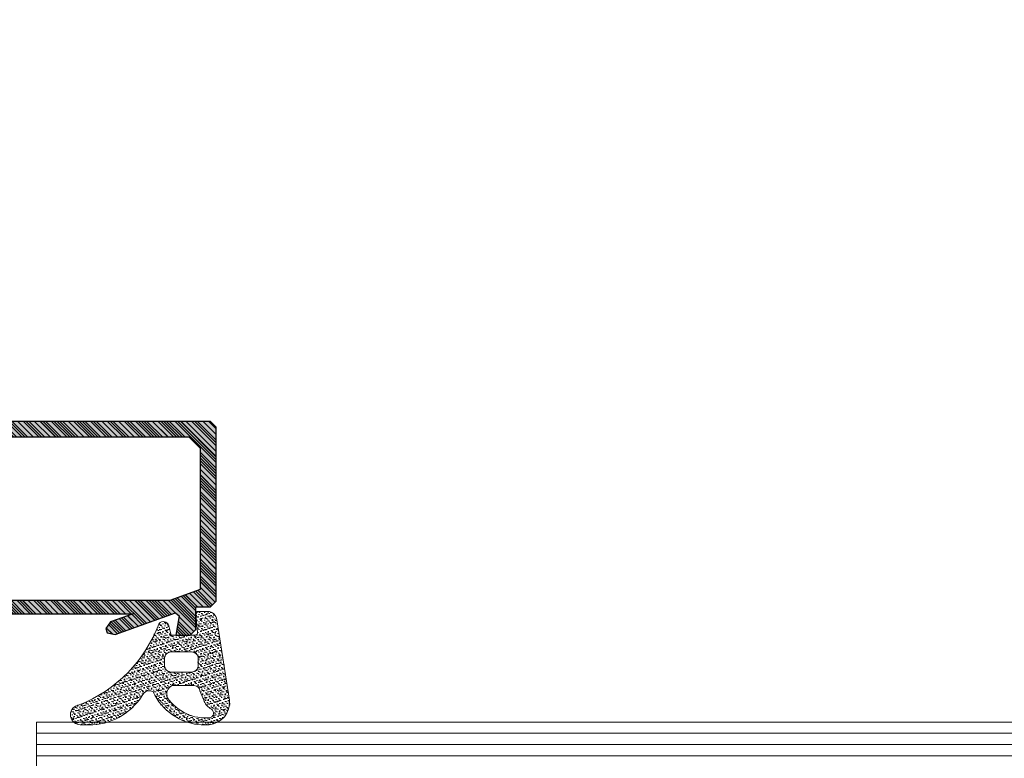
# Model space of a CAD drawing. Header units: inches. Extents: x 44881 to 156022, y 58140 to 83978.
# Tile 56 of 256: x 95561 to 95649, y 72495 to 72560. Entities that reach past the tile are written whole.
import ezdxf
from ezdxf import colors
from ezdxf.entities.mleader import LeaderData, LeaderLine
from ezdxf.math import Vec2, Vec3

# ---------------------------------------------------------------- set-up
doc = ezdxf.new("R2010")
doc.units = ezdxf.units.IN
doc.linetypes.add('ACAD_ISO02W100', pattern=[15, 12, -3])
for name, color, linetype, lineweight in [('!_A_03_ČIARKOVANÁ', 41, 'ACAD_ISO02W100', 13), ('_MB_kreskowanie_profile_0.09', 7, 'Continuous', 9), ('_MB_kreskowanie_profile_0.09 @ 1', 7, 'Continuous', 9), ('_MB_kreskowanie_profile_0.09 @ 1.5', 7, 'Continuous', 9), ('_MB_kreskowanie_profile_0.09 @ 10', 7, 'Continuous', 9), ('_MB_kreskowanie_profile_0.09 @ 100', 7, 'Continuous', 9), ('_MB_kreskowanie_profile_0.09 @ 2', 7, 'Continuous', 9), ('_MB_kreskowanie_profile_0.09 @ 2.5', 7, 'Continuous', 9), ('_MB_kreskowanie_profile_0.09 @ 20', 7, 'Continuous', 9), ('_MB_kreskowanie_profile_0.09 @ 25', 7, 'Continuous', 9), ('_MB_kreskowanie_profile_0.09 @ 4', 7, 'Continuous', 9), ('_MB_kreskowanie_profile_0.09 @ 5', 7, 'Continuous', 9), ('_MB_kreskowanie_profile_0.09 @ 50', 7, 'Continuous', 9), ('_MB_kreskowanie_profile_0.09 @ 8', 7, 'Continuous', 9), ('_MB_kreskowanie_szklo_0.09', 157, 'Continuous', 9), ('_MB_kreskowanie_uszczelki_0.09', 252, 'Continuous', 9), ('_MB_kreskowanie_uszczelki_0.09 @ 1', 252, 'Continuous', 9), ('_MB_kreskowanie_uszczelki_0.09 @ 1.5', 252, 'Continuous', 9), ('_MB_kreskowanie_uszczelki_0.09 @ 10', 252, 'Continuous', 9), ('_MB_kreskowanie_uszczelki_0.09 @ 100', 252, 'Continuous', 9), ('_MB_kreskowanie_uszczelki_0.09 @ 2', 252, 'Continuous', 9), ('_MB_kreskowanie_uszczelki_0.09 @ 2.5', 252, 'Continuous', 9), ('_MB_kreskowanie_uszczelki_0.09 @ 20', 252, 'Continuous', 9), ('_MB_kreskowanie_uszczelki_0.09 @ 25', 252, 'Continuous', 9), ('_MB_kreskowanie_uszczelki_0.09 @ 4', 252, 'Continuous', 9), ('_MB_kreskowanie_uszczelki_0.09 @ 5', 252, 'Continuous', 9), ('_MB_kreskowanie_uszczelki_0.09 @ 50', 252, 'Continuous', 9), ('_MB_kreskowanie_uszczelki_0.09 @ 8', 252, 'Continuous', 9), ('_MB_profile_0.25', 7, 'Continuous', 25), ('_MB_solid', 7, 'Continuous', 0), ('_MB_szklo_0.15', 142, 'Continuous', 15), ('_MB_uszczelki_0.15', 140, 'Continuous', 15)]:
    doc.layers.add(name, color=color, linetype=linetype, lineweight=lineweight)
doc.layers.add('_MB_pomocnicze_niedrukowane', color=220, linetype='Continuous', lineweight=0, plot=False)
doc.styles.add('_MB_Calibri_Light_2.5', font='calibril.ttf', dxfattribs={"height": 2.5})
pattern_1 = [(315, (0, 0), (0.505139, 0.16838), [0, -0.47625])]
pattern_2 = [(315, (0, 0), (2.5257, 0.8419), [0, -2.38125])]
pattern_3 = [(315, (0, 0), (1.26285, 0.42095), [0, -1.190625])]
pattern_4 = [(315, (0, 0), (5.0514, 1.6838), [0, -4.7625])]
pattern_5 = [(315, (0, 0), (12.6285, 4.2095), [0, -11.9062])]
pattern_6 = [(315, (0, 0), (25.257, 8.42), [0, -23.812])]
pattern_7 = [(315, (0, 0), (1.01028, 0.33676), [0, -0.9525])]
pattern_8 = [(315, (0, 0), (2.02056, 0.67352), [0, -1.905])]
pattern_9 = [(315, (0, 0), (6.3142, 2.1047), [0, -5.9531])]
pattern_10 = [(315, (0, 0), (0.3788546, 0.126285), [0, -0.3571875])]
pattern_11 = [(315, (0, 0), (0.631424, 0.210475), [0, -0.595312])]

# ---------------------------------------------------------------- blocks, each defined once
blk = doc.blocks.new('*U1413')
at = {"layer": '_MB_kreskowanie_uszczelki_0.09 @ 1'}
h = blk.add_hatch(dxfattribs=at)
h.set_pattern_fill('DOTS', color=256, scale=0.15, angle=315, style=0)
h.paths.add_polyline_path([(3.648, 1.351, 0.395486), (2.85, 2.1), (2, 2.1, 0.440011), (1.801, 1.883), (1.946, 0.217, -0.440011), (1.747, 0), (-0.4, 0), (-0.622, 0.829, 0.603504), (-1.485, 1.025, -0.212642), (-8.609, -6.226, 0.868673), (-8.622, -7.963, 0.028616), (-8.151, -8), (-7.387, -8, 0.250807), (-2.846, -5.163, -0.380275), (-2.018, -5.055, 0.271533), (2.257, -8), (2.969, -8, 0.407657), (4.786, -5.792)])
h.paths.add_polyline_path([(1.4, -3.3), (-0.4, -3.3, -0.414214), (-1, -2.7), (-1, -2.1, -0.414214), (-0.4, -1.5), (1.4, -1.5, -0.414214), (2, -2.1), (2, -2.7, -0.414214)], flags=16)
h.paths.add_polyline_path([(2.152, -4.968), (2.49, -5.791, 0.161261), (3.076, -6.525, -0.66952), (3.109, -7.347, -0.282507), (-0.75, -5.551, -0.391889), (-0.329, -4.5), (1.653, -4.5, -0.395486)], flags=16)
at = {"layer": '_MB_kreskowanie_uszczelki_0.09 @ 1.5'}
h = blk.add_hatch(dxfattribs=at)
h.set_pattern_fill('DOTS', color=256, scale=0.15, angle=315, style=0)
h.set_pattern_definition(pattern_10)
h.paths.add_polyline_path([(3.648, 1.351, 0.395486), (2.85, 2.1), (2, 2.1, 0.440011), (1.801, 1.883), (1.946, 0.217, -0.440011), (1.747, 0), (-0.4, 0), (-0.622, 0.829, 0.603504), (-1.485, 1.025, -0.212642), (-8.609, -6.226, 0.868673), (-8.622, -7.963, 0.028616), (-8.151, -8), (-7.387, -8, 0.250807), (-2.846, -5.163, -0.380275), (-2.018, -5.055, 0.271533), (2.257, -8), (2.969, -8, 0.407657), (4.786, -5.792)])
h.paths.add_polyline_path([(1.4, -3.3), (-0.4, -3.3, -0.414214), (-1, -2.7), (-1, -2.1, -0.414214), (-0.4, -1.5), (1.4, -1.5, -0.414214), (2, -2.1), (2, -2.7, -0.414214)], flags=16)
h.paths.add_polyline_path([(2.152, -4.968), (2.49, -5.791, 0.161261), (3.076, -6.525, -0.66952), (3.109, -7.347, -0.282507), (-0.75, -5.551, -0.391889), (-0.329, -4.5), (1.653, -4.5, -0.395486)], flags=16)
at = {"layer": '_MB_kreskowanie_uszczelki_0.09 @ 10'}
h = blk.add_hatch(dxfattribs=at)
h.set_pattern_fill('DOTS', color=256, scale=0.15, angle=315, style=0)
h.set_pattern_definition(pattern_2)
h.paths.add_polyline_path([(3.648, 1.351, 0.395486), (2.85, 2.1), (2, 2.1, 0.440011), (1.801, 1.883), (1.946, 0.217, -0.440011), (1.747, 0), (-0.4, 0), (-0.622, 0.829, 0.603504), (-1.485, 1.025, -0.212642), (-8.609, -6.226, 0.868673), (-8.622, -7.963, 0.028616), (-8.151, -8), (-7.387, -8, 0.250807), (-2.846, -5.163, -0.380275), (-2.018, -5.055, 0.271533), (2.257, -8), (2.969, -8, 0.407657), (4.786, -5.792)])
h.paths.add_polyline_path([(1.4, -3.3), (-0.4, -3.3, -0.414214), (-1, -2.7), (-1, -2.1, -0.414214), (-0.4, -1.5), (1.4, -1.5, -0.414214), (2, -2.1), (2, -2.7, -0.414214)], flags=16)
h.paths.add_polyline_path([(2.152, -4.968), (2.49, -5.791, 0.161261), (3.076, -6.525, -0.66952), (3.109, -7.347, -0.282507), (-0.75, -5.551, -0.391889), (-0.329, -4.5), (1.653, -4.5, -0.395486)], flags=16)
at = {"layer": '_MB_kreskowanie_uszczelki_0.09 @ 100'}
h = blk.add_hatch(dxfattribs=at)
h.set_pattern_fill('DOTS', color=256, scale=0.15, angle=315, style=0)
h.set_pattern_definition(pattern_6)
h.paths.add_polyline_path([(3.648, 1.351, 0.395486), (2.85, 2.1), (2, 2.1, 0.440011), (1.801, 1.883), (1.946, 0.217, -0.440011), (1.747, 0), (-0.4, 0), (-0.622, 0.829, 0.603504), (-1.485, 1.025, -0.212642), (-8.609, -6.226, 0.868673), (-8.622, -7.963, 0.028616), (-8.151, -8), (-7.387, -8, 0.250807), (-2.846, -5.163, -0.380275), (-2.018, -5.055, 0.271533), (2.257, -8), (2.969, -8, 0.407657), (4.786, -5.792)])
h.paths.add_polyline_path([(1.4, -3.3), (-0.4, -3.3, -0.414214), (-1, -2.7), (-1, -2.1, -0.414214), (-0.4, -1.5), (1.4, -1.5, -0.414214), (2, -2.1), (2, -2.7, -0.414214)], flags=16)
h.paths.add_polyline_path([(2.152, -4.968), (2.49, -5.791, 0.161261), (3.076, -6.525, -0.66952), (3.109, -7.347, -0.282507), (-0.75, -5.551, -0.391889), (-0.329, -4.5), (1.653, -4.5, -0.395486)], flags=16)
at = {"layer": '_MB_kreskowanie_uszczelki_0.09 @ 2'}
h = blk.add_hatch(dxfattribs=at)
h.set_pattern_fill('DOTS', color=256, scale=0.15, angle=315, style=0)
h.set_pattern_definition(pattern_1)
h.paths.add_polyline_path([(3.648, 1.351, 0.395486), (2.85, 2.1), (2, 2.1, 0.440011), (1.801, 1.883), (1.946, 0.217, -0.440011), (1.747, 0), (-0.4, 0), (-0.622, 0.829, 0.603504), (-1.485, 1.025, -0.212642), (-8.609, -6.226, 0.868673), (-8.622, -7.963, 0.028616), (-8.151, -8), (-7.387, -8, 0.250807), (-2.846, -5.163, -0.380275), (-2.018, -5.055, 0.271533), (2.257, -8), (2.969, -8, 0.407657), (4.786, -5.792)])
h.paths.add_polyline_path([(1.4, -3.3), (-0.4, -3.3, -0.414214), (-1, -2.7), (-1, -2.1, -0.414214), (-0.4, -1.5), (1.4, -1.5, -0.414214), (2, -2.1), (2, -2.7, -0.414214)], flags=16)
h.paths.add_polyline_path([(2.152, -4.968), (2.49, -5.791, 0.161261), (3.076, -6.525, -0.66952), (3.109, -7.347, -0.282507), (-0.75, -5.551, -0.391889), (-0.329, -4.5), (1.653, -4.5, -0.395486)], flags=16)
at = {"layer": '_MB_kreskowanie_uszczelki_0.09 @ 2.5'}
h = blk.add_hatch(dxfattribs=at)
h.set_pattern_fill('DOTS', color=256, scale=0.15, angle=315, style=0)
h.set_pattern_definition(pattern_11)
h.paths.add_polyline_path([(3.648, 1.351, 0.395486), (2.85, 2.1), (2, 2.1, 0.440011), (1.801, 1.883), (1.946, 0.217, -0.440011), (1.747, 0), (-0.4, 0), (-0.622, 0.829, 0.603504), (-1.485, 1.025, -0.212642), (-8.609, -6.226, 0.868673), (-8.622, -7.963, 0.028616), (-8.151, -8), (-7.387, -8, 0.250807), (-2.846, -5.163, -0.380275), (-2.018, -5.055, 0.271533), (2.257, -8), (2.969, -8, 0.407657), (4.786, -5.792)])
h.paths.add_polyline_path([(1.4, -3.3), (-0.4, -3.3, -0.414214), (-1, -2.7), (-1, -2.1, -0.414214), (-0.4, -1.5), (1.4, -1.5, -0.414214), (2, -2.1), (2, -2.7, -0.414214)], flags=16)
h.paths.add_polyline_path([(2.152, -4.968), (2.49, -5.791, 0.161261), (3.076, -6.525, -0.66952), (3.109, -7.347, -0.282507), (-0.75, -5.551, -0.391889), (-0.329, -4.5), (1.653, -4.5, -0.395486)], flags=16)
at = {"layer": '_MB_kreskowanie_uszczelki_0.09 @ 20'}
h = blk.add_hatch(dxfattribs=at)
h.set_pattern_fill('DOTS', color=256, scale=0.15, angle=315, style=0)
h.set_pattern_definition(pattern_4)
h.paths.add_polyline_path([(3.648, 1.351, 0.395486), (2.85, 2.1), (2, 2.1, 0.440011), (1.801, 1.883), (1.946, 0.217, -0.440011), (1.747, 0), (-0.4, 0), (-0.622, 0.829, 0.603504), (-1.485, 1.025, -0.212642), (-8.609, -6.226, 0.868673), (-8.622, -7.963, 0.028616), (-8.151, -8), (-7.387, -8, 0.250807), (-2.846, -5.163, -0.380275), (-2.018, -5.055, 0.271533), (2.257, -8), (2.969, -8, 0.407657), (4.786, -5.792)])
h.paths.add_polyline_path([(1.4, -3.3), (-0.4, -3.3, -0.414214), (-1, -2.7), (-1, -2.1, -0.414214), (-0.4, -1.5), (1.4, -1.5, -0.414214), (2, -2.1), (2, -2.7, -0.414214)], flags=16)
h.paths.add_polyline_path([(2.152, -4.968), (2.49, -5.791, 0.161261), (3.076, -6.525, -0.66952), (3.109, -7.347, -0.282507), (-0.75, -5.551, -0.391889), (-0.329, -4.5), (1.653, -4.5, -0.395486)], flags=16)
at = {"layer": '_MB_kreskowanie_uszczelki_0.09 @ 25'}
h = blk.add_hatch(dxfattribs=at)
h.set_pattern_fill('DOTS', color=256, scale=0.15, angle=315, style=0)
h.set_pattern_definition(pattern_9)
h.paths.add_polyline_path([(3.648, 1.351, 0.395486), (2.85, 2.1), (2, 2.1, 0.440011), (1.801, 1.883), (1.946, 0.217, -0.440011), (1.747, 0), (-0.4, 0), (-0.622, 0.829, 0.603504), (-1.485, 1.025, -0.212642), (-8.609, -6.226, 0.868673), (-8.622, -7.963, 0.028616), (-8.151, -8), (-7.387, -8, 0.250807), (-2.846, -5.163, -0.380275), (-2.018, -5.055, 0.271533), (2.257, -8), (2.969, -8, 0.407657), (4.786, -5.792)])
h.paths.add_polyline_path([(1.4, -3.3), (-0.4, -3.3, -0.414214), (-1, -2.7), (-1, -2.1, -0.414214), (-0.4, -1.5), (1.4, -1.5, -0.414214), (2, -2.1), (2, -2.7, -0.414214)], flags=16)
h.paths.add_polyline_path([(2.152, -4.968), (2.49, -5.791, 0.161261), (3.076, -6.525, -0.66952), (3.109, -7.347, -0.282507), (-0.75, -5.551, -0.391889), (-0.329, -4.5), (1.653, -4.5, -0.395486)], flags=16)
at = {"layer": '_MB_kreskowanie_uszczelki_0.09 @ 4'}
h = blk.add_hatch(dxfattribs=at)
h.set_pattern_fill('DOTS', color=256, scale=0.15, angle=315, style=0)
h.set_pattern_definition(pattern_7)
h.paths.add_polyline_path([(3.648, 1.351, 0.395486), (2.85, 2.1), (2, 2.1, 0.440011), (1.801, 1.883), (1.946, 0.217, -0.440011), (1.747, 0), (-0.4, 0), (-0.622, 0.829, 0.603504), (-1.485, 1.025, -0.212642), (-8.609, -6.226, 0.868673), (-8.622, -7.963, 0.028616), (-8.151, -8), (-7.387, -8, 0.250807), (-2.846, -5.163, -0.380275), (-2.018, -5.055, 0.271533), (2.257, -8), (2.969, -8, 0.407657), (4.786, -5.792)])
h.paths.add_polyline_path([(1.4, -3.3), (-0.4, -3.3, -0.414214), (-1, -2.7), (-1, -2.1, -0.414214), (-0.4, -1.5), (1.4, -1.5, -0.414214), (2, -2.1), (2, -2.7, -0.414214)], flags=16)
h.paths.add_polyline_path([(2.152, -4.968), (2.49, -5.791, 0.161261), (3.076, -6.525, -0.66952), (3.109, -7.347, -0.282507), (-0.75, -5.551, -0.391889), (-0.329, -4.5), (1.653, -4.5, -0.395486)], flags=16)
at = {"layer": '_MB_kreskowanie_uszczelki_0.09 @ 5'}
h = blk.add_hatch(dxfattribs=at)
h.set_pattern_fill('DOTS', color=256, scale=0.15, angle=315, style=0)
h.set_pattern_definition(pattern_3)
h.paths.add_polyline_path([(3.648, 1.351, 0.395486), (2.85, 2.1), (2, 2.1, 0.440011), (1.801, 1.883), (1.946, 0.217, -0.440011), (1.747, 0), (-0.4, 0), (-0.622, 0.829, 0.603504), (-1.485, 1.025, -0.212642), (-8.609, -6.226, 0.868673), (-8.622, -7.963, 0.028616), (-8.151, -8), (-7.387, -8, 0.250807), (-2.846, -5.163, -0.380275), (-2.018, -5.055, 0.271533), (2.257, -8), (2.969, -8, 0.407657), (4.786, -5.792)])
h.paths.add_polyline_path([(1.4, -3.3), (-0.4, -3.3, -0.414214), (-1, -2.7), (-1, -2.1, -0.414214), (-0.4, -1.5), (1.4, -1.5, -0.414214), (2, -2.1), (2, -2.7, -0.414214)], flags=16)
h.paths.add_polyline_path([(2.152, -4.968), (2.49, -5.791, 0.161261), (3.076, -6.525, -0.66952), (3.109, -7.347, -0.282507), (-0.75, -5.551, -0.391889), (-0.329, -4.5), (1.653, -4.5, -0.395486)], flags=16)
at = {"layer": '_MB_kreskowanie_uszczelki_0.09 @ 50'}
h = blk.add_hatch(dxfattribs=at)
h.set_pattern_fill('DOTS', color=256, scale=0.15, angle=315, style=0)
h.set_pattern_definition(pattern_5)
h.paths.add_polyline_path([(3.648, 1.351, 0.395486), (2.85, 2.1), (2, 2.1, 0.440011), (1.801, 1.883), (1.946, 0.217, -0.440011), (1.747, 0), (-0.4, 0), (-0.622, 0.829, 0.603504), (-1.485, 1.025, -0.212642), (-8.609, -6.226, 0.868673), (-8.622, -7.963, 0.028616), (-8.151, -8), (-7.387, -8, 0.250807), (-2.846, -5.163, -0.380275), (-2.018, -5.055, 0.271533), (2.257, -8), (2.969, -8, 0.407657), (4.786, -5.792)])
h.paths.add_polyline_path([(1.4, -3.3), (-0.4, -3.3, -0.414214), (-1, -2.7), (-1, -2.1, -0.414214), (-0.4, -1.5), (1.4, -1.5, -0.414214), (2, -2.1), (2, -2.7, -0.414214)], flags=16)
h.paths.add_polyline_path([(2.152, -4.968), (2.49, -5.791, 0.161261), (3.076, -6.525, -0.66952), (3.109, -7.347, -0.282507), (-0.75, -5.551, -0.391889), (-0.329, -4.5), (1.653, -4.5, -0.395486)], flags=16)
at = {"layer": '_MB_kreskowanie_uszczelki_0.09 @ 8'}
h = blk.add_hatch(dxfattribs=at)
h.set_pattern_fill('DOTS', color=256, scale=0.15, angle=315, style=0)
h.set_pattern_definition(pattern_8)
h.paths.add_polyline_path([(3.648, 1.351, 0.395486), (2.85, 2.1), (2, 2.1, 0.440011), (1.801, 1.883), (1.946, 0.217, -0.440011), (1.747, 0), (-0.4, 0), (-0.622, 0.829, 0.603504), (-1.485, 1.025, -0.212642), (-8.609, -6.226, 0.868673), (-8.622, -7.963, 0.028616), (-8.151, -8), (-7.387, -8, 0.250807), (-2.846, -5.163, -0.380275), (-2.018, -5.055, 0.271533), (2.257, -8), (2.969, -8, 0.407657), (4.786, -5.792)])
h.paths.add_polyline_path([(1.4, -3.3), (-0.4, -3.3, -0.414214), (-1, -2.7), (-1, -2.1, -0.414214), (-0.4, -1.5), (1.4, -1.5, -0.414214), (2, -2.1), (2, -2.7, -0.414214)], flags=16)
h.paths.add_polyline_path([(2.152, -4.968), (2.49, -5.791, 0.161261), (3.076, -6.525, -0.66952), (3.109, -7.347, -0.282507), (-0.75, -5.551, -0.391889), (-0.329, -4.5), (1.653, -4.5, -0.395486)], flags=16)
blk = doc.blocks.new('-120542_8mm')
at = {"layer": '_MB_uszczelki_0.15'}
blk.add_lwpolyline([(1.747, 0), (-0.4, 0), (-0.622, 0.829, 0.603504), (-1.485, 1.025, -0.212642), (-8.609, -6.226, 0.868673), (-8.622, -7.963, 0.028616), (-8.151, -8), (-7.387, -8, 0.250807), (-2.846, -5.163), (-2.846, -5.163), (-2.846, -5.163, -0.380275), (-2.018, -5.055, 0.271533), (2.257, -8), (2.969, -8, 0.407657), (4.786, -5.792), (3.648, 1.351, 0.395486), (2.85, 2.1), (2, 2.1, 0.440011), (1.801, 1.883), (1.946, 0.217, -0.440011), (1.747, 0)], format="xyb", dxfattribs=at)
for points in [[(-1, -2.1, -0.414214), (-0.4, -1.5), (1.4, -1.5, -0.414214), (2, -2.1), (2, -2.7, -0.414214), (1.4, -3.3), (-0.4, -3.3, -0.414214), (-1, -2.7)], [(-0.75, -5.551, -0.391889), (-0.329, -4.5), (1.653, -4.5, -0.395486), (2.152, -4.968), (2.49, -5.791, 0.161261), (3.076, -6.525, -0.66952), (3.109, -7.347, -0.282507)]]:
    blk.add_lwpolyline(points, format="xyb", close=True, dxfattribs=at)
at = {"layer": '_MB_kreskowanie_uszczelki_0.09', "color": 7}
blk.add_blockref('*U1413', (0, 0), dxfattribs=at)
blk = doc.blocks.new('*U320')
blk.add_blockref('-120542_8mm', (0, 0))
blk = doc.blocks.new('_None')
blk = doc.blocks.new('*U1470')
at = {"layer": '_MB_kreskowanie_profile_0.09 @ 1'}
h = blk.add_hatch(dxfattribs=at)
h.set_pattern_fill('JIS_WOOD', color=256, scale=0.5)
h.paths.add_polyline_path([(17.1, 14.617), (17.836, 12.595), (18.417, 12.168), (18.793, 12.305), (18.964, 13.005), (17.011, 18.37), (17.29, 18.702), (19, 18.4), (19, 19.7), (18.5, 20.2), (16.5, 20.2), (16.5, 21.5), (16, 22), (0.5, 22), (0, 21.5), (0, 0), (1.2, 0), (1.2, 0.3), (1.4, 0.5), (3.9, 0.5), (4.1, 0.3), (4.1, -2.2), (3.85, -2.2), (3.85, -2.44), (4, -3), (5, -3), (5.3, -2.7), (5.3, -1.5), (5.8, -1), (13.815, -1), (14.313, -1.45, 0.251381), (15.633, -3.411), (15.9, -3.853), (15.9, -4), (16.4, -4.5), (16.6, -4.5), (17.098, -4.046), (17.463, -3.61), (17.89, -3.45), (18.108, -3.4), (18.6, -3.4), (19.1, -2.9), (19.1, -2.4), (18.9, -2.2), (17.683, -2.2), (17.592, -2.231, -1.47507), (16.934, 0.093), (17.1, 0.242)])
h.paths.add_polyline_path([(15.633, 1.011, 0.121296), (14.74, 0.217), (14.328, 0), (5.8, 0), (5.3, 0.5), (5.3, 0.797), (4.397, 1.7), (1.9, 1.7), (1.4, 2.2), (1.4, 19.6), (2.4, 20.6), (14.923, 20.6), (15.9, 17.914), (15.9, 1.453)], flags=16)
at = {"layer": '_MB_kreskowanie_profile_0.09 @ 1.5'}
h = blk.add_hatch(dxfattribs=at)
h.set_pattern_fill('JIS_WOOD', color=256, scale=0.5)
h.set_pattern_definition([(45, (0, 0), (-0.375, 0.375), [])])
h.paths.add_polyline_path([(17.1, 14.617), (17.836, 12.595), (18.417, 12.168), (18.793, 12.305), (18.964, 13.005), (17.011, 18.37), (17.29, 18.702), (19, 18.4), (19, 19.7), (18.5, 20.2), (16.5, 20.2), (16.5, 21.5), (16, 22), (0.5, 22), (0, 21.5), (0, 0), (1.2, 0), (1.2, 0.3), (1.4, 0.5), (3.9, 0.5), (4.1, 0.3), (4.1, -2.2), (3.85, -2.2), (3.85, -2.44), (4, -3), (5, -3), (5.3, -2.7), (5.3, -1.5), (5.8, -1), (13.815, -1), (14.313, -1.45, 0.251381), (15.633, -3.411), (15.9, -3.853), (15.9, -4), (16.4, -4.5), (16.6, -4.5), (17.098, -4.046), (17.463, -3.61), (17.89, -3.45), (18.108, -3.4), (18.6, -3.4), (19.1, -2.9), (19.1, -2.4), (18.9, -2.2), (17.683, -2.2), (17.592, -2.231, -1.47507), (16.934, 0.093), (17.1, 0.242)])
h.paths.add_polyline_path([(15.633, 1.011, 0.121296), (14.74, 0.217), (14.328, 0), (5.8, 0), (5.3, 0.5), (5.3, 0.797), (4.397, 1.7), (1.9, 1.7), (1.4, 2.2), (1.4, 19.6), (2.4, 20.6), (14.923, 20.6), (15.9, 17.914), (15.9, 1.453)], flags=16)
at = {"layer": '_MB_kreskowanie_profile_0.09 @ 10'}
h = blk.add_hatch(dxfattribs=at)
h.set_pattern_fill('JIS_WOOD', color=256, scale=0.5)
h.set_pattern_definition([(45, (0, 0), (-2.5, 2.5), [])])
h.paths.add_polyline_path([(17.1, 14.617), (17.836, 12.595), (18.417, 12.168), (18.793, 12.305), (18.964, 13.005), (17.011, 18.37), (17.29, 18.702), (19, 18.4), (19, 19.7), (18.5, 20.2), (16.5, 20.2), (16.5, 21.5), (16, 22), (0.5, 22), (0, 21.5), (0, 0), (1.2, 0), (1.2, 0.3), (1.4, 0.5), (3.9, 0.5), (4.1, 0.3), (4.1, -2.2), (3.85, -2.2), (3.85, -2.44), (4, -3), (5, -3), (5.3, -2.7), (5.3, -1.5), (5.8, -1), (13.815, -1), (14.313, -1.45, 0.251381), (15.633, -3.411), (15.9, -3.853), (15.9, -4), (16.4, -4.5), (16.6, -4.5), (17.098, -4.046), (17.463, -3.61), (17.89, -3.45), (18.108, -3.4), (18.6, -3.4), (19.1, -2.9), (19.1, -2.4), (18.9, -2.2), (17.683, -2.2), (17.592, -2.231, -1.47507), (16.934, 0.093), (17.1, 0.242)])
h.paths.add_polyline_path([(15.633, 1.011, 0.121296), (14.74, 0.217), (14.328, 0), (5.8, 0), (5.3, 0.5), (5.3, 0.797), (4.397, 1.7), (1.9, 1.7), (1.4, 2.2), (1.4, 19.6), (2.4, 20.6), (14.923, 20.6), (15.9, 17.914), (15.9, 1.453)], flags=16)
at = {"layer": '_MB_kreskowanie_profile_0.09 @ 100'}
h = blk.add_hatch(dxfattribs=at)
h.set_pattern_fill('JIS_WOOD', color=256, scale=0.5)
h.set_pattern_definition([(45, (0, 0), (-25, 25), [])])
h.paths.add_polyline_path([(17.1, 14.617), (17.836, 12.595), (18.417, 12.168), (18.793, 12.305), (18.964, 13.005), (17.011, 18.37), (17.29, 18.702), (19, 18.4), (19, 19.7), (18.5, 20.2), (16.5, 20.2), (16.5, 21.5), (16, 22), (0.5, 22), (0, 21.5), (0, 0), (1.2, 0), (1.2, 0.3), (1.4, 0.5), (3.9, 0.5), (4.1, 0.3), (4.1, -2.2), (3.85, -2.2), (3.85, -2.44), (4, -3), (5, -3), (5.3, -2.7), (5.3, -1.5), (5.8, -1), (13.815, -1), (14.313, -1.45, 0.251381), (15.633, -3.411), (15.9, -3.853), (15.9, -4), (16.4, -4.5), (16.6, -4.5), (17.098, -4.046), (17.463, -3.61), (17.89, -3.45), (18.108, -3.4), (18.6, -3.4), (19.1, -2.9), (19.1, -2.4), (18.9, -2.2), (17.683, -2.2), (17.592, -2.231, -1.47507), (16.934, 0.093), (17.1, 0.242)])
h.paths.add_polyline_path([(15.633, 1.011, 0.121296), (14.74, 0.217), (14.328, 0), (5.8, 0), (5.3, 0.5), (5.3, 0.797), (4.397, 1.7), (1.9, 1.7), (1.4, 2.2), (1.4, 19.6), (2.4, 20.6), (14.923, 20.6), (15.9, 17.914), (15.9, 1.453)], flags=16)
at = {"layer": '_MB_kreskowanie_profile_0.09 @ 2'}
h = blk.add_hatch(dxfattribs=at)
h.set_pattern_fill('JIS_WOOD', color=256, scale=0.5)
h.set_pattern_definition([(45, (0, 0), (-0.5, 0.5), [])])
h.paths.add_polyline_path([(17.1, 14.617), (17.836, 12.595), (18.417, 12.168), (18.793, 12.305), (18.964, 13.005), (17.011, 18.37), (17.29, 18.702), (19, 18.4), (19, 19.7), (18.5, 20.2), (16.5, 20.2), (16.5, 21.5), (16, 22), (0.5, 22), (0, 21.5), (0, 0), (1.2, 0), (1.2, 0.3), (1.4, 0.5), (3.9, 0.5), (4.1, 0.3), (4.1, -2.2), (3.85, -2.2), (3.85, -2.44), (4, -3), (5, -3), (5.3, -2.7), (5.3, -1.5), (5.8, -1), (13.815, -1), (14.313, -1.45, 0.251381), (15.633, -3.411), (15.9, -3.853), (15.9, -4), (16.4, -4.5), (16.6, -4.5), (17.098, -4.046), (17.463, -3.61), (17.89, -3.45), (18.108, -3.4), (18.6, -3.4), (19.1, -2.9), (19.1, -2.4), (18.9, -2.2), (17.683, -2.2), (17.592, -2.231, -1.47507), (16.934, 0.093), (17.1, 0.242)])
h.paths.add_polyline_path([(15.633, 1.011, 0.121296), (14.74, 0.217), (14.328, 0), (5.8, 0), (5.3, 0.5), (5.3, 0.797), (4.397, 1.7), (1.9, 1.7), (1.4, 2.2), (1.4, 19.6), (2.4, 20.6), (14.923, 20.6), (15.9, 17.914), (15.9, 1.453)], flags=16)
at = {"layer": '_MB_kreskowanie_profile_0.09 @ 2.5'}
h = blk.add_hatch(dxfattribs=at)
h.set_pattern_fill('JIS_WOOD', color=256, scale=0.5)
h.set_pattern_definition([(45, (0, 0), (-0.625, 0.625), [])])
h.paths.add_polyline_path([(17.1, 14.617), (17.836, 12.595), (18.417, 12.168), (18.793, 12.305), (18.964, 13.005), (17.011, 18.37), (17.29, 18.702), (19, 18.4), (19, 19.7), (18.5, 20.2), (16.5, 20.2), (16.5, 21.5), (16, 22), (0.5, 22), (0, 21.5), (0, 0), (1.2, 0), (1.2, 0.3), (1.4, 0.5), (3.9, 0.5), (4.1, 0.3), (4.1, -2.2), (3.85, -2.2), (3.85, -2.44), (4, -3), (5, -3), (5.3, -2.7), (5.3, -1.5), (5.8, -1), (13.815, -1), (14.313, -1.45, 0.251381), (15.633, -3.411), (15.9, -3.853), (15.9, -4), (16.4, -4.5), (16.6, -4.5), (17.098, -4.046), (17.463, -3.61), (17.89, -3.45), (18.108, -3.4), (18.6, -3.4), (19.1, -2.9), (19.1, -2.4), (18.9, -2.2), (17.683, -2.2), (17.592, -2.231, -1.47507), (16.934, 0.093), (17.1, 0.242)])
h.paths.add_polyline_path([(15.633, 1.011, 0.121296), (14.74, 0.217), (14.328, 0), (5.8, 0), (5.3, 0.5), (5.3, 0.797), (4.397, 1.7), (1.9, 1.7), (1.4, 2.2), (1.4, 19.6), (2.4, 20.6), (14.923, 20.6), (15.9, 17.914), (15.9, 1.453)], flags=16)
at = {"layer": '_MB_kreskowanie_profile_0.09 @ 20'}
h = blk.add_hatch(dxfattribs=at)
h.set_pattern_fill('JIS_WOOD', color=256, scale=0.5)
h.set_pattern_definition([(45, (0, 0), (-5, 5), [])])
h.paths.add_polyline_path([(17.1, 14.617), (17.836, 12.595), (18.417, 12.168), (18.793, 12.305), (18.964, 13.005), (17.011, 18.37), (17.29, 18.702), (19, 18.4), (19, 19.7), (18.5, 20.2), (16.5, 20.2), (16.5, 21.5), (16, 22), (0.5, 22), (0, 21.5), (0, 0), (1.2, 0), (1.2, 0.3), (1.4, 0.5), (3.9, 0.5), (4.1, 0.3), (4.1, -2.2), (3.85, -2.2), (3.85, -2.44), (4, -3), (5, -3), (5.3, -2.7), (5.3, -1.5), (5.8, -1), (13.815, -1), (14.313, -1.45, 0.251381), (15.633, -3.411), (15.9, -3.853), (15.9, -4), (16.4, -4.5), (16.6, -4.5), (17.098, -4.046), (17.463, -3.61), (17.89, -3.45), (18.108, -3.4), (18.6, -3.4), (19.1, -2.9), (19.1, -2.4), (18.9, -2.2), (17.683, -2.2), (17.592, -2.231, -1.47507), (16.934, 0.093), (17.1, 0.242)])
h.paths.add_polyline_path([(15.633, 1.011, 0.121296), (14.74, 0.217), (14.328, 0), (5.8, 0), (5.3, 0.5), (5.3, 0.797), (4.397, 1.7), (1.9, 1.7), (1.4, 2.2), (1.4, 19.6), (2.4, 20.6), (14.923, 20.6), (15.9, 17.914), (15.9, 1.453)], flags=16)
at = {"layer": '_MB_kreskowanie_profile_0.09 @ 25'}
h = blk.add_hatch(dxfattribs=at)
h.set_pattern_fill('JIS_WOOD', color=256, scale=0.5)
h.set_pattern_definition([(45, (0, 0), (-6.25, 6.25), [])])
h.paths.add_polyline_path([(17.1, 14.617), (17.836, 12.595), (18.417, 12.168), (18.793, 12.305), (18.964, 13.005), (17.011, 18.37), (17.29, 18.702), (19, 18.4), (19, 19.7), (18.5, 20.2), (16.5, 20.2), (16.5, 21.5), (16, 22), (0.5, 22), (0, 21.5), (0, 0), (1.2, 0), (1.2, 0.3), (1.4, 0.5), (3.9, 0.5), (4.1, 0.3), (4.1, -2.2), (3.85, -2.2), (3.85, -2.44), (4, -3), (5, -3), (5.3, -2.7), (5.3, -1.5), (5.8, -1), (13.815, -1), (14.313, -1.45, 0.251381), (15.633, -3.411), (15.9, -3.853), (15.9, -4), (16.4, -4.5), (16.6, -4.5), (17.098, -4.046), (17.463, -3.61), (17.89, -3.45), (18.108, -3.4), (18.6, -3.4), (19.1, -2.9), (19.1, -2.4), (18.9, -2.2), (17.683, -2.2), (17.592, -2.231, -1.47507), (16.934, 0.093), (17.1, 0.242)])
h.paths.add_polyline_path([(15.633, 1.011, 0.121296), (14.74, 0.217), (14.328, 0), (5.8, 0), (5.3, 0.5), (5.3, 0.797), (4.397, 1.7), (1.9, 1.7), (1.4, 2.2), (1.4, 19.6), (2.4, 20.6), (14.923, 20.6), (15.9, 17.914), (15.9, 1.453)], flags=16)
at = {"layer": '_MB_kreskowanie_profile_0.09 @ 4'}
h = blk.add_hatch(dxfattribs=at)
h.set_pattern_fill('JIS_WOOD', color=256, scale=0.5)
h.set_pattern_definition([(45, (0, 0), (-1, 1), [])])
h.paths.add_polyline_path([(17.1, 14.617), (17.836, 12.595), (18.417, 12.168), (18.793, 12.305), (18.964, 13.005), (17.011, 18.37), (17.29, 18.702), (19, 18.4), (19, 19.7), (18.5, 20.2), (16.5, 20.2), (16.5, 21.5), (16, 22), (0.5, 22), (0, 21.5), (0, 0), (1.2, 0), (1.2, 0.3), (1.4, 0.5), (3.9, 0.5), (4.1, 0.3), (4.1, -2.2), (3.85, -2.2), (3.85, -2.44), (4, -3), (5, -3), (5.3, -2.7), (5.3, -1.5), (5.8, -1), (13.815, -1), (14.313, -1.45, 0.251381), (15.633, -3.411), (15.9, -3.853), (15.9, -4), (16.4, -4.5), (16.6, -4.5), (17.098, -4.046), (17.463, -3.61), (17.89, -3.45), (18.108, -3.4), (18.6, -3.4), (19.1, -2.9), (19.1, -2.4), (18.9, -2.2), (17.683, -2.2), (17.592, -2.231, -1.47507), (16.934, 0.093), (17.1, 0.242)])
h.paths.add_polyline_path([(15.633, 1.011, 0.121296), (14.74, 0.217), (14.328, 0), (5.8, 0), (5.3, 0.5), (5.3, 0.797), (4.397, 1.7), (1.9, 1.7), (1.4, 2.2), (1.4, 19.6), (2.4, 20.6), (14.923, 20.6), (15.9, 17.914), (15.9, 1.453)], flags=16)
at = {"layer": '_MB_kreskowanie_profile_0.09 @ 5'}
h = blk.add_hatch(dxfattribs=at)
h.set_pattern_fill('JIS_WOOD', color=256, scale=0.5)
h.set_pattern_definition([(45, (0, 0), (-1.25, 1.25), [])])
h.paths.add_polyline_path([(17.1, 14.617), (17.836, 12.595), (18.417, 12.168), (18.793, 12.305), (18.964, 13.005), (17.011, 18.37), (17.29, 18.702), (19, 18.4), (19, 19.7), (18.5, 20.2), (16.5, 20.2), (16.5, 21.5), (16, 22), (0.5, 22), (0, 21.5), (0, 0), (1.2, 0), (1.2, 0.3), (1.4, 0.5), (3.9, 0.5), (4.1, 0.3), (4.1, -2.2), (3.85, -2.2), (3.85, -2.44), (4, -3), (5, -3), (5.3, -2.7), (5.3, -1.5), (5.8, -1), (13.815, -1), (14.313, -1.45, 0.251381), (15.633, -3.411), (15.9, -3.853), (15.9, -4), (16.4, -4.5), (16.6, -4.5), (17.098, -4.046), (17.463, -3.61), (17.89, -3.45), (18.108, -3.4), (18.6, -3.4), (19.1, -2.9), (19.1, -2.4), (18.9, -2.2), (17.683, -2.2), (17.592, -2.231, -1.47507), (16.934, 0.093), (17.1, 0.242)])
h.paths.add_polyline_path([(15.633, 1.011, 0.121296), (14.74, 0.217), (14.328, 0), (5.8, 0), (5.3, 0.5), (5.3, 0.797), (4.397, 1.7), (1.9, 1.7), (1.4, 2.2), (1.4, 19.6), (2.4, 20.6), (14.923, 20.6), (15.9, 17.914), (15.9, 1.453)], flags=16)
at = {"layer": '_MB_kreskowanie_profile_0.09 @ 50'}
h = blk.add_hatch(dxfattribs=at)
h.set_pattern_fill('JIS_WOOD', color=256, scale=0.5)
h.set_pattern_definition([(45, (0, 0), (-12.5, 12.5), [])])
h.paths.add_polyline_path([(17.1, 14.617), (17.836, 12.595), (18.417, 12.168), (18.793, 12.305), (18.964, 13.005), (17.011, 18.37), (17.29, 18.702), (19, 18.4), (19, 19.7), (18.5, 20.2), (16.5, 20.2), (16.5, 21.5), (16, 22), (0.5, 22), (0, 21.5), (0, 0), (1.2, 0), (1.2, 0.3), (1.4, 0.5), (3.9, 0.5), (4.1, 0.3), (4.1, -2.2), (3.85, -2.2), (3.85, -2.44), (4, -3), (5, -3), (5.3, -2.7), (5.3, -1.5), (5.8, -1), (13.815, -1), (14.313, -1.45, 0.251381), (15.633, -3.411), (15.9, -3.853), (15.9, -4), (16.4, -4.5), (16.6, -4.5), (17.098, -4.046), (17.463, -3.61), (17.89, -3.45), (18.108, -3.4), (18.6, -3.4), (19.1, -2.9), (19.1, -2.4), (18.9, -2.2), (17.683, -2.2), (17.592, -2.231, -1.47507), (16.934, 0.093), (17.1, 0.242)])
h.paths.add_polyline_path([(15.633, 1.011, 0.121296), (14.74, 0.217), (14.328, 0), (5.8, 0), (5.3, 0.5), (5.3, 0.797), (4.397, 1.7), (1.9, 1.7), (1.4, 2.2), (1.4, 19.6), (2.4, 20.6), (14.923, 20.6), (15.9, 17.914), (15.9, 1.453)], flags=16)
at = {"layer": '_MB_kreskowanie_profile_0.09 @ 8'}
h = blk.add_hatch(dxfattribs=at)
h.set_pattern_fill('JIS_WOOD', color=256, scale=0.5)
h.set_pattern_definition([(45, (0, 0), (-2, 2), [])])
h.paths.add_polyline_path([(17.1, 14.617), (17.836, 12.595), (18.417, 12.168), (18.793, 12.305), (18.964, 13.005), (17.011, 18.37), (17.29, 18.702), (19, 18.4), (19, 19.7), (18.5, 20.2), (16.5, 20.2), (16.5, 21.5), (16, 22), (0.5, 22), (0, 21.5), (0, 0), (1.2, 0), (1.2, 0.3), (1.4, 0.5), (3.9, 0.5), (4.1, 0.3), (4.1, -2.2), (3.85, -2.2), (3.85, -2.44), (4, -3), (5, -3), (5.3, -2.7), (5.3, -1.5), (5.8, -1), (13.815, -1), (14.313, -1.45, 0.251381), (15.633, -3.411), (15.9, -3.853), (15.9, -4), (16.4, -4.5), (16.6, -4.5), (17.098, -4.046), (17.463, -3.61), (17.89, -3.45), (18.108, -3.4), (18.6, -3.4), (19.1, -2.9), (19.1, -2.4), (18.9, -2.2), (17.683, -2.2), (17.592, -2.231, -1.47507), (16.934, 0.093), (17.1, 0.242)])
h.paths.add_polyline_path([(15.633, 1.011, 0.121296), (14.74, 0.217), (14.328, 0), (5.8, 0), (5.3, 0.5), (5.3, 0.797), (4.397, 1.7), (1.9, 1.7), (1.4, 2.2), (1.4, 19.6), (2.4, 20.6), (14.923, 20.6), (15.9, 17.914), (15.9, 1.453)], flags=16)
blk = doc.blocks.new('*U1471')
at = {"layer": '_MB_kreskowanie_uszczelki_0.09 @ 1'}
h = blk.add_hatch(dxfattribs=at)
h.set_pattern_fill('DOTS', color=256, scale=0.15, angle=315, style=0)
h.paths.add_polyline_path([(18.187, -0.804, 0.56123), (17.1, 0.242), (16.934, 0.093, 1.47507), (17.592, -2.231, -0.02766), (18, -2), (18, -1.5)])
at = {"layer": '_MB_kreskowanie_uszczelki_0.09 @ 1.5'}
h = blk.add_hatch(dxfattribs=at)
h.set_pattern_fill('DOTS', color=256, scale=0.15, angle=315, style=0)
h.set_pattern_definition(pattern_10)
h.paths.add_polyline_path([(18.187, -0.804, 0.56123), (17.1, 0.242), (16.934, 0.093, 1.47507), (17.592, -2.231, -0.02766), (18, -2), (18, -1.5)])
at = {"layer": '_MB_kreskowanie_uszczelki_0.09 @ 10'}
h = blk.add_hatch(dxfattribs=at)
h.set_pattern_fill('DOTS', color=256, scale=0.15, angle=315, style=0)
h.set_pattern_definition(pattern_2)
h.paths.add_polyline_path([(18.187, -0.804, 0.56123), (17.1, 0.242), (16.934, 0.093, 1.47507), (17.592, -2.231, -0.02766), (18, -2), (18, -1.5)])
at = {"layer": '_MB_kreskowanie_uszczelki_0.09 @ 100'}
h = blk.add_hatch(dxfattribs=at)
h.set_pattern_fill('DOTS', color=256, scale=0.15, angle=315, style=0)
h.set_pattern_definition(pattern_6)
h.paths.add_polyline_path([(18.187, -0.804, 0.56123), (17.1, 0.242), (16.934, 0.093, 1.47507), (17.592, -2.231, -0.02766), (18, -2), (18, -1.5)])
at = {"layer": '_MB_kreskowanie_uszczelki_0.09 @ 2'}
h = blk.add_hatch(dxfattribs=at)
h.set_pattern_fill('DOTS', color=256, scale=0.15, angle=315, style=0)
h.set_pattern_definition(pattern_1)
h.paths.add_polyline_path([(18.187, -0.804, 0.56123), (17.1, 0.242), (16.934, 0.093, 1.47507), (17.592, -2.231, -0.02766), (18, -2), (18, -1.5)])
at = {"layer": '_MB_kreskowanie_uszczelki_0.09 @ 2.5'}
h = blk.add_hatch(dxfattribs=at)
h.set_pattern_fill('DOTS', color=256, scale=0.15, angle=315, style=0)
h.set_pattern_definition(pattern_11)
h.paths.add_polyline_path([(18.187, -0.804, 0.56123), (17.1, 0.242), (16.934, 0.093, 1.47507), (17.592, -2.231, -0.02766), (18, -2), (18, -1.5)])
at = {"layer": '_MB_kreskowanie_uszczelki_0.09 @ 20'}
h = blk.add_hatch(dxfattribs=at)
h.set_pattern_fill('DOTS', color=256, scale=0.15, angle=315, style=0)
h.set_pattern_definition(pattern_4)
h.paths.add_polyline_path([(18.187, -0.804, 0.56123), (17.1, 0.242), (16.934, 0.093, 1.47507), (17.592, -2.231, -0.02766), (18, -2), (18, -1.5)])
at = {"layer": '_MB_kreskowanie_uszczelki_0.09 @ 25'}
h = blk.add_hatch(dxfattribs=at)
h.set_pattern_fill('DOTS', color=256, scale=0.15, angle=315, style=0)
h.set_pattern_definition(pattern_9)
h.paths.add_polyline_path([(18.187, -0.804, 0.56123), (17.1, 0.242), (16.934, 0.093, 1.47507), (17.592, -2.231, -0.02766), (18, -2), (18, -1.5)])
at = {"layer": '_MB_kreskowanie_uszczelki_0.09 @ 4'}
h = blk.add_hatch(dxfattribs=at)
h.set_pattern_fill('DOTS', color=256, scale=0.15, angle=315, style=0)
h.set_pattern_definition(pattern_7)
h.paths.add_polyline_path([(18.187, -0.804, 0.56123), (17.1, 0.242), (16.934, 0.093, 1.47507), (17.592, -2.231, -0.02766), (18, -2), (18, -1.5)])
at = {"layer": '_MB_kreskowanie_uszczelki_0.09 @ 5'}
h = blk.add_hatch(dxfattribs=at)
h.set_pattern_fill('DOTS', color=256, scale=0.15, angle=315, style=0)
h.set_pattern_definition(pattern_3)
h.paths.add_polyline_path([(18.187, -0.804, 0.56123), (17.1, 0.242), (16.934, 0.093, 1.47507), (17.592, -2.231, -0.02766), (18, -2), (18, -1.5)])
at = {"layer": '_MB_kreskowanie_uszczelki_0.09 @ 50'}
h = blk.add_hatch(dxfattribs=at)
h.set_pattern_fill('DOTS', color=256, scale=0.15, angle=315, style=0)
h.set_pattern_definition(pattern_5)
h.paths.add_polyline_path([(18.187, -0.804, 0.56123), (17.1, 0.242), (16.934, 0.093, 1.47507), (17.592, -2.231, -0.02766), (18, -2), (18, -1.5)])
at = {"layer": '_MB_kreskowanie_uszczelki_0.09 @ 8'}
h = blk.add_hatch(dxfattribs=at)
h.set_pattern_fill('DOTS', color=256, scale=0.15, angle=315, style=0)
h.set_pattern_definition(pattern_8)
h.paths.add_polyline_path([(18.187, -0.804, 0.56123), (17.1, 0.242), (16.934, 0.093, 1.47507), (17.592, -2.231, -0.02766), (18, -2), (18, -1.5)])
blk = doc.blocks.new('*U363')
at = {"layer": '_MB_kreskowanie_szklo_0.09'}
for points in [[(0, -47.76), (738, -47.76)], [(0, -48.76), (738, -48.76)], [(0, -49.76), (738, -49.76)]]:
    blk.add_lwpolyline(points, dxfattribs=at)
at = {"layer": '_MB_szklo_0.15'}
blk.add_lwpolyline([(738, -46.76), (0, -46.76), (0, -50.76), (738, -50.76)], dxfattribs=at)
blk = doc.blocks.new('-K431622X')
at = {"layer": '_MB_solid'}
h = blk.add_hatch(color=256, dxfattribs=at)
h.dxf.hatch_style = 1
h.paths.add_polyline_path([(17.1, 14.617), (17.836, 12.595), (18.417, 12.168), (18.793, 12.305), (18.964, 13.005), (17.011, 18.37), (17.29, 18.702), (19, 18.4), (19, 19.7), (18.5, 20.2), (16.5, 20.2), (16.5, 21.5), (16, 22), (0.5, 22), (0, 21.5), (0, 0), (1.2, 0), (1.2, 0.3), (1.4, 0.5), (3.9, 0.5), (4.1, 0.3), (4.1, -2.2), (3.85, -2.2), (3.85, -2.44), (4, -3), (5, -3), (5.3, -2.7), (5.3, -1.5), (5.8, -1), (13.815, -1), (14.313, -1.45, 0.251381), (15.633, -3.411), (15.9, -3.853), (15.9, -4), (16.4, -4.5), (16.6, -4.5), (17.098, -4.046), (17.463, -3.61), (17.89, -3.45), (18.108, -3.4), (18.6, -3.4), (19.1, -2.9), (19.1, -2.4), (18.9, -2.2), (17.683, -2.2), (17.592, -2.231, -1.47507), (16.934, 0.093), (17.1, 0.242)])
h.paths.add_polyline_path([(15.633, 1.011, 0.121296), (14.74, 0.217), (14.328, 0), (5.8, 0), (5.3, 0.5), (5.3, 0.797), (4.397, 1.7), (1.9, 1.7), (1.4, 2.2), (1.4, 19.6), (2.4, 20.6), (14.923, 20.6), (15.9, 17.914), (15.9, 1.453)], flags=16)
at = {"layer": '_MB_profile_0.25'}
for points in [[(4.1, 0.3), (4.1, -2.2), (3.85, -2.2), (3.85, -2.44), (4, -3), (5, -3), (5.3, -2.7), (5.3, -1.5), (5.8, -1), (13.815, -1), (14.313, -1.45, 0.251381), (15.633, -3.411), (15.9, -3.853), (15.9, -4), (16.4, -4.5), (16.6, -4.5), (17.098, -4.046), (17.463, -3.61), (17.89, -3.45), (18.108, -3.4), (18.6, -3.4), (19.1, -2.9), (19.1, -2.4), (18.9, -2.2), (17.683, -2.2), (17.592, -2.231, -1.47507), (16.934, 0.093), (17.1, 0.242), (17.1, 14.617), (17.836, 12.595), (18.417, 12.168), (18.793, 12.305), (18.964, 13.005), (17.011, 18.37), (17.29, 18.702), (19, 18.4), (19, 19.7), (18.5, 20.2), (16.5, 20.2), (16.5, 21.5), (16, 22), (0.5, 22), (0, 21.5), (0, 0), (1.2, 0), (1.2, 0.3), (1.4, 0.5), (3.9, 0.5)], [(1.4, 2.2), (1.9, 1.7), (4.397, 1.7), (5.3, 0.797), (5.3, 0.5), (5.8, 0), (14.328, 0), (14.74, 0.217, -0.121296), (15.633, 1.011), (15.9, 1.453), (15.9, 17.914), (14.923, 20.6), (2.4, 20.6), (1.4, 19.6)]]:
    blk.add_lwpolyline(points, format="xyb", close=True, dxfattribs=at)
at = {"layer": '_MB_uszczelki_0.15'}
blk.add_lwpolyline([(16.934, 0.093), (17.1, 0.242, -0.56123), (18.187, -0.804), (18, -1.5), (18, -2, 0.02766), (17.592, -2.231, -1.47507)], format="xyb", close=True, dxfattribs=at)
at = {"layer": '_MB_kreskowanie_profile_0.09', "color": 7}
blk.add_blockref('*U1470', (0, 0), dxfattribs=at)
at = {"layer": '_MB_kreskowanie_uszczelki_0.09', "color": 7}
blk.add_blockref('*U1471', (0, 0), dxfattribs=at)
at = {"layer": '_MB_pomocnicze_niedrukowane'}
ml = blk.add_multileader_mtext('Standard', dxfattribs=at)
ml.set_content('{\\C256;K431622X}', color=2, style='_MB_Calibri_Light_2.5')
ml.set_leader_properties()
ml.set_arrow_properties(name='NONE')
ml.build(insert=Vec2(0, 0))
ml.multileader.update_dxf_attribs({"text_left_attachment_type": 4, "text_right_attachment_type": 0, "dogleg_length": 0, "arrow_head_size": 5, "scale": 2})
ctx = ml.context
ctx.base_point, ctx.scale, ctx.char_height, ctx.arrow_head_size, ctx.landing_gap_size, ctx.plane_origin, ctx.plane_x_axis, ctx.plane_y_axis = Vec3(-3.291, 3.663), 2, 2, 5, 1, Vec3(0, 10.85), Vec3(0, 1), Vec3(-1, 0)
ctx.left_attachment, ctx.right_attachment = 4, 0
notes = []
notes.append((ctx, [(0, (1, 1, 0), (-3.291, 10.85), (0, 1), 0, [(0, [(0, 10.85)], 0, [])])]))
ctx.mtext.insert, ctx.mtext.text_direction, ctx.mtext.rotation, ctx.mtext.width, ctx.mtext.line_spacing_factor, ctx.mtext.flow_direction = Vec3(-6.334, 4.663), Vec3(0, 1), 1.570796, 9.08049, 0.3, 5
for ctx, leaders in notes:
    for number, flags, end, landing, length, lines in leaders:
        leader = LeaderData()
        leader.index, (leader.has_last_leader_line, leader.has_dogleg_vector, leader.attachment_direction) = number, flags
        leader.last_leader_point, leader.dogleg_vector, leader.dogleg_length = Vec3(end), Vec3(landing), length
        for number, points, colour, breaks in lines:
            line = LeaderLine()
            line.index, line.vertices, line.color, line.breaks = number, Vec3.list(points), colors.encode_raw_color(colour), breaks
            leader.lines.append(line)
        ctx.leaders.append(leader)
blk = doc.blocks.new('*U319')
blk.add_blockref('-K431622X', (0, 0))

msp = doc.modelspace()

# ---------------------------------------------------------------- linework, layer by layer
at = {"layer": '!_A_03_ČIARKOVANÁ', "color": 14, "ltscale": 0.5, "true_color": 0xa30000}
msp.add_arc((95502.286, 72524.623), 911.75, 0, 90, dxfattribs=at)

# ---------------------------------------------------------------- block references
at = {"color": 14, "true_color": 0xa30000, "rotation": 270}
msp.add_blockref('*U319', (95556.536, 72524.623), dxfattribs=at)
at = {"color": 14, "true_color": 0xa30000}
msp.add_blockref('*U320', (95574.936, 72505.623), dxfattribs=at)
at = {"color": 14, "true_color": 0xa30000, "xscale": -1, "rotation": 180}
msp.add_blockref('*U363', (95562.536, 72447.123), dxfattribs=at)

doc.saveas('drawing.dxf')
